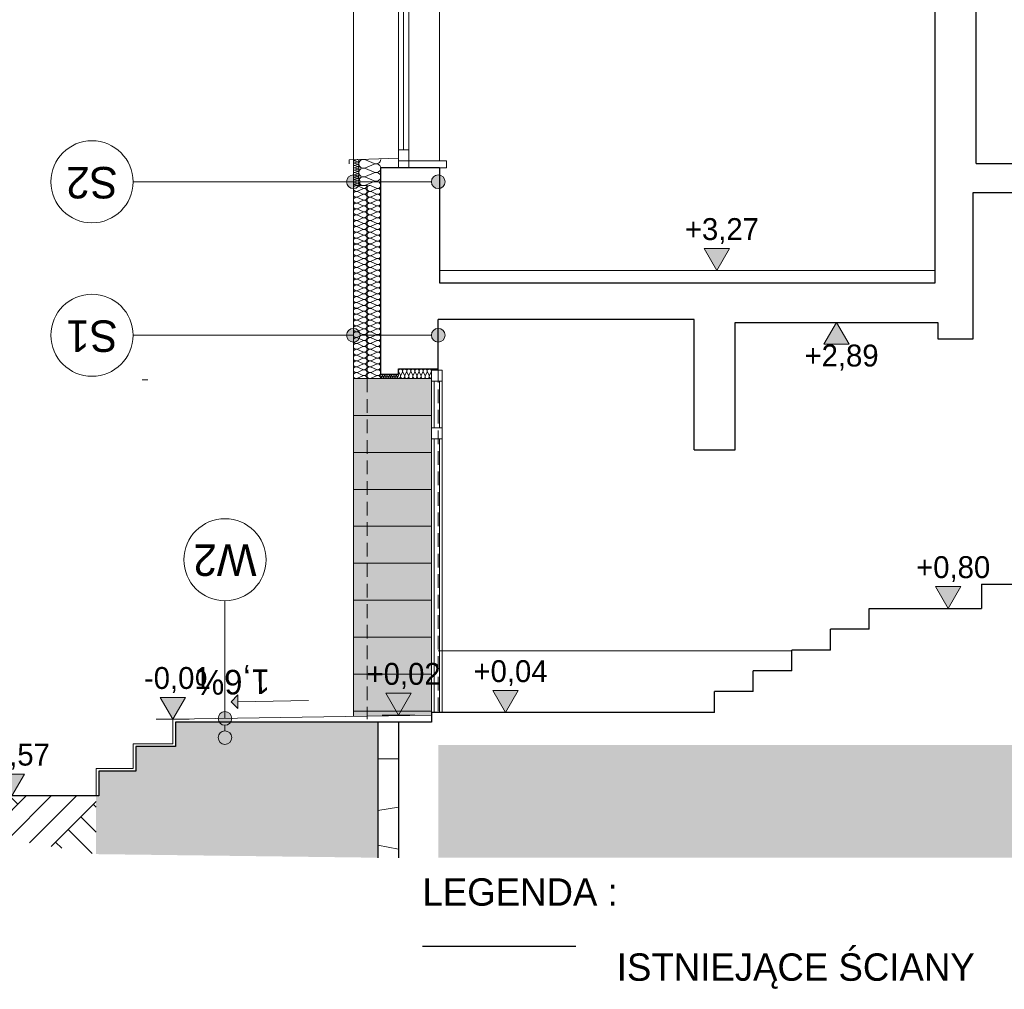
# Model space of a CAD drawing. Extents: x -613240 to -325500, y -25863 to 152403.
# Tile 78 of 254: x -392960 to -385766, y -14313 to -7228. Entities that reach past the tile are written whole.
import ezdxf

# ---------------------------------------------------------------- set-up
doc = ezdxf.new("R2010")
doc.units = 0
doc.header["$MEASUREMENT"] = 0
doc.linetypes.add('Krawędzie ukryte', pattern=[150, 100, -50])
for name, color, linetype, lineweight in [('Arch drzwi_Nr_Pióra__10', 134, 'Continuous', 18), ('Arch opisy_Nr_Pióra__1', 7, 'Continuous', 25), ('Arch opisy_Nr_Pióra__21', 7, 'Continuous', 9), ('arch spadki_Nr_Pióra__21', 7, 'Continuous', 9), ('arch spadki_Nr_Pióra__5', 7, 'Continuous', 13), ('Arch wykończenie_Nr_Pióra__41', 7, 'Continuous', 15), ('arch wypelnienia_Nr_Pióra__101', 8, 'Continuous', 13), ('arch wypelnienia_Nr_Pióra__18', 9, 'Continuous', 15), ('arch wypelnienia_Nr_Pióra__21', 7, 'Continuous', 9), ('INWENT OPISY_Nr_Pióra__21', 7, 'Continuous', 9), ('INWENT TEREN_Nr_Pióra__1', 7, 'Continuous', 25), ('INWENT WYMIARY_Nr_Pióra__21', 7, 'Continuous', 9), ('INWENT. DRZWI_Nr_Pióra__5', 7, 'Continuous', 13), ('INWENT. OKNA_Nr_Pióra__5', 7, 'Continuous', 13), ('INWENT.ŚCIANY_Nr_Pióra__1', 7, 'Continuous', 25), ('INWENT.ŚCIANY_Nr_Pióra__21', 7, 'Continuous', 9), ('Istniejące schody_Nr_Pióra__1', 7, 'Continuous', 25), ('Istniejące schody_Nr_Pióra__21', 7, 'Continuous', 9), ('Istniejące stropy_Nr_Pióra__5', 7, 'Continuous', 13)]:
    doc.layers.add(name, color=color, linetype=linetype, lineweight=lineweight)
for name, color, linetype in [('Arch ocieplenie', 7, 'Continuous'), ('Arch opisy', 7, 'Continuous'), ('arch spadki', 7, 'Continuous'), ('Inwent Izolacje', 7, 'Continuous'), ('INWENT WYMIARY', 7, 'Continuous')]:
    doc.layers.add(name, color=color, linetype=linetype)
for name, color, linetype, lineweight, true_color in [('Arch ocieplenie_Nr_Pióra__9', 7, 'Continuous', 13, 0x3dad99), ('Arch wykończenie_Nr_Pióra__3', 7, 'Continuous', 18, 0xff6600), ('Arch wykończenie_Nr_Pióra__9', 7, 'Continuous', 13, 0x3dad99), ('Inwent Izolacje_Nr_Pióra__2', 7, 'Continuous', 13, 0x7f7f7f), ('INWENT.ŚCIANY_Nr_Pióra__2', 7, 'Continuous', 13, 0x7f7f7f), ('INWENT.ŚCIANY_Nr_Pióra__3', 7, 'Continuous', 18, 0xff6600)]:
    doc.layers.add(name, color=color, linetype=linetype, lineweight=lineweight, true_color=true_color)
doc.styles.add('GENERATED_STYLE_1', font='txt')
doc.styles.add('GENERATED_STYLE_4', font='txt')
doc.styles.add('GENERATED_STYLE_5', font='txt')

# ---------------------------------------------------------------- blocks, each defined once
blk = doc.blocks.new('Izolacja cieplna 14_133', base_point=(-390422.2, -8439.6))
at = {"layer": 'Arch ocieplenie_Nr_Pióra__9', "linetype": 'Continuous'}
for p, q in [((-390492.4, -8441.4), (-390452, -8459.2)), ((-390452, -8462.8), (-390492.4, -8480.5)), ((-390492.4, -8484.1), (-390452, -8501.9)), ((-390452, -8505.5), (-390492.4, -8523.3)), ((-390492.4, -8526.9), (-390452, -8544.6)), ((-390452, -8548.2), (-390492.4, -8566)), ((-390492.4, -8569.6), (-390452, -8587.4)), ((-390452, -8591), (-390492.4, -8608.7)), ((-390492.4, -8612.3), (-390452, -8630.1)), ((-390452, -8633.7), (-390492.4, -8651.5)), ((-390492.4, -8655), (-390452, -8672.8)), ((-390452, -8676.4), (-390492.4, -8694.2)), ((-390492.4, -8697.8), (-390452, -8715.5)), ((-390452, -8719.1), (-390492.4, -8736.9)), ((-390492.4, -8740.5), (-390452, -8758.3)), ((-390452, -8761.9), (-390492.4, -8779.6)), ((-390492.4, -8783.2), (-390452, -8801)), ((-390452, -8804.6), (-390492.4, -8822.4)), ((-390492.4, -8826), (-390452, -8843.7)), ((-390452, -8847.3), (-390492.4, -8865.1)), ((-390492.4, -8868.7), (-390452, -8886.5)), ((-390452, -8890), (-390492.4, -8907.8)), ((-390492.4, -8911.4), (-390452, -8929.2)), ((-390452, -8932.8), (-390492.4, -8950.5)), ((-390492.4, -8954.1), (-390452, -8971.9)), ((-390452, -8975.5), (-390492.4, -8993.3)), ((-390492.4, -8996.9), (-390452, -9014.6)), ((-390452, -9018.2), (-390492.4, -9036)), ((-390492.4, -9039.6), (-390452, -9057.4)), ((-390452, -9061), (-390492.4, -9078.7)), ((-390492.4, -9082.3), (-390452, -9100.1)), ((-390452, -9103.7), (-390492.4, -9121.5)), ((-390492.4, -9125), (-390452, -9142.8)), ((-390452, -9146.4), (-390492.4, -9164.2)), ((-390492.4, -9167.8), (-390452, -9185.5)), ((-390452, -9189.1), (-390492.4, -9206.9)), ((-390492.4, -9210.5), (-390452, -9228.3)), ((-390452, -9231.9), (-390492.4, -9249.6)), ((-390492.4, -9253.2), (-390452, -9271)), ((-390452, -9274.6), (-390492.4, -9292.4)), ((-390492.4, -9296), (-390452, -9313.7)), ((-390452, -9317.3), (-390492.4, -9335.1)), ((-390492.4, -9338.7), (-390452, -9356.5)), ((-390452, -9360), (-390492.4, -9377.8)), ((-390492.4, -9381.4), (-390452, -9399.2)), ((-390452, -9402.8), (-390492.4, -9420.5)), ((-390492.4, -9424.1), (-390452, -9441.9)), ((-390452, -9445.5), (-390492.4, -9463.3)), ((-390492.4, -9466.9), (-390452, -9484.6)), ((-390452, -9488.2), (-390492.4, -9506)), ((-390492.4, -9509.6), (-390452, -9527.4)), ((-390452, -9531), (-390492.4, -9548.7)), ((-390492.4, -9552.3), (-390452, -9570.1)), ((-390452, -9573.7), (-390492.4, -9591.5)), ((-390492.4, -9595), (-390452, -9612.8)), ((-390452, -9616.4), (-390492.4, -9634.2)), ((-390492.4, -9637.8), (-390452, -9655.5)), ((-390452, -9659.1), (-390492.4, -9676.9)), ((-390492.4, -9680.5), (-390452, -9698.3)), ((-390452, -9701.9), (-390492.4, -9719.6)), ((-390492.4, -9723.2), (-390452, -9741)), ((-390452, -9744.6), (-390492.4, -9762.4)), ((-390492.4, -9766), (-390452, -9783.7)), ((-390452, -9787.3), (-390492.4, -9805.1)), ((-390492.4, -9808.7), (-390452, -9826.5)), ((-390452, -9830), (-390492.4, -9847.8))]:
    blk.add_line(p, q, dxfattribs=at)
for centre, start_param, end_param in [((-390500.9, -8461), 2.728799, 6.695979), ((-390500.9, -8503.7), 2.728799, 6.695979), ((-390443.5, -8439.6), 5.870392, 7.853982), ((-390443.5, -8482.3), 5.870392, 9.837571), ((-390500.9, -8546.4), 2.728799, 6.695979), ((-390443.5, -8525.1), 5.870392, 9.837571), ((-390443.5, -8567.8), 5.870392, 9.837571), ((-390500.9, -8589.2), 2.728799, 6.695979), ((-390500.9, -8631.9), 2.728799, 6.695979), ((-390443.5, -8610.5), 5.870392, 9.837571), ((-390443.5, -8653.3), 5.870392, 9.837571), ((-390500.9, -8674.6), 2.728799, 6.695979), ((-390500.9, -8717.3), 2.728799, 6.695979), ((-390443.5, -8696), 5.870392, 9.837571), ((-390500.9, -8760.1), 2.728799, 6.695979), ((-390443.5, -8738.7), 5.870392, 9.837571), ((-390443.5, -8781.4), 5.870392, 9.837571), ((-390500.9, -8802.8), 2.728799, 6.695979), ((-390500.9, -8845.5), 2.728799, 6.695979), ((-390443.5, -8824.2), 5.870392, 9.837571), ((-390443.5, -8866.9), 5.870392, 9.837571), ((-390500.9, -8888.3), 2.728799, 6.695979), ((-390500.9, -8931), 2.728799, 6.695979), ((-390443.5, -8909.6), 5.870392, 9.837571), ((-390500.9, -8973.7), 2.728799, 6.695979), ((-390443.5, -8952.3), 5.870392, 9.837571), ((-390443.5, -8995.1), 5.870392, 9.837571), ((-390500.9, -9016.4), 2.728799, 6.695979), ((-390500.9, -9059.2), 2.728799, 6.695979), ((-390443.5, -9037.8), 5.870392, 9.837571), ((-390443.5, -9080.5), 5.870392, 9.837571), ((-390500.9, -9101.9), 2.728799, 6.695979), ((-390500.9, -9144.6), 2.728799, 6.695979), ((-390443.5, -9123.3), 5.870392, 9.837571), ((-390500.9, -9187.3), 2.728799, 6.695979), ((-390500.9, -9230.1), 2.728799, 6.695979), ((-390443.5, -9166), 5.870392, 9.837571), ((-390443.5, -9208.7), 5.870392, 9.837571), ((-390500.9, -9272.8), 2.728799, 6.695979), ((-390443.5, -9251.4), 5.870392, 9.837571), ((-390443.5, -9294.2), 5.870392, 9.837571), ((-390500.9, -9315.5), 2.728799, 6.695979), ((-390500.9, -9358.3), 2.728799, 6.695979), ((-390443.5, -9336.9), 5.870392, 9.837571), ((-390500.9, -9401), 2.728799, 6.695979), ((-390500.9, -9443.7), 2.728799, 6.695979), ((-390443.5, -9379.6), 5.870392, 9.837571), ((-390443.5, -9422.3), 5.870392, 9.837571), ((-390500.9, -9486.4), 2.728799, 6.695979), ((-390443.5, -9465.1), 5.870392, 9.837571), ((-390443.5, -9507.8), 5.870392, 9.837571), ((-390500.9, -9529.2), 2.728799, 6.695979), ((-390500.9, -9571.9), 2.728799, 6.695979), ((-390443.5, -9550.5), 5.870392, 9.837571), ((-390500.9, -9614.6), 2.728799, 6.695979), ((-390500.9, -9657.3), 2.728799, 6.695979), ((-390443.5, -9593.3), 5.870392, 9.837571), ((-390443.5, -9636), 5.870392, 9.837571), ((-390500.9, -9700.1), 2.728799, 6.695979), ((-390443.5, -9678.7), 5.870392, 9.837571), ((-390443.5, -9721.4), 5.870392, 9.837571), ((-390500.9, -9742.8), 2.728799, 6.695979), ((-390500.9, -9785.5), 2.728799, 6.695979), ((-390443.5, -9764.2), 5.870392, 9.837571), ((-390443.5, -9806.9), 5.870392, 9.837571), ((-390500.9, -9828.3), 2.728799, 6.695979), ((-390443.5, -9849.6), 1.570796, 3.554385)]:
    blk.add_ellipse(centre, major_axis=(0, -21.4), ratio=0.995514, start_param=start_param, end_param=end_param, dxfattribs=at)
blk = doc.blocks.new('Izolacja cieplna 14_134', base_point=(-390192.2, -9849.6))
at = {"layer": 'Arch ocieplenie_Nr_Pióra__9', "linetype": 'Continuous'}
for p, q in [((-390191, -9800.5), (-390178.5, -9828.8)), ((-390176, -9828.8), (-390163.5, -9800.5)), ((-390161, -9800.5), (-390148.5, -9828.8)), ((-390146, -9828.8), (-390133.5, -9800.5)), ((-390131, -9800.5), (-390118.5, -9828.8)), ((-390116, -9828.8), (-390103.5, -9800.5)), ((-390101, -9800.5), (-390088.5, -9828.8)), ((-390086, -9828.8), (-390073.5, -9800.5)), ((-390071, -9800.5), (-390058.5, -9828.8)), ((-390056, -9828.8), (-390043.5, -9800.5)), ((-390041, -9800.5), (-390028.5, -9828.8)), ((-390026, -9828.8), (-390013.5, -9800.5)), ((-390011, -9800.5), (-389998.5, -9828.8)), ((-389996, -9828.8), (-389983.5, -9800.5)), ((-389981, -9800.5), (-389968.5, -9828.8)), ((-389966, -9828.8), (-389953.5, -9800.5))]:
    blk.add_line(p, q, dxfattribs=at)
for centre, start_param, end_param in [((-390177.2, -9794.5), 5.870392, 9.837571), ((-390147.2, -9794.5), 5.870392, 9.837571), ((-390117.2, -9794.5), 5.870392, 9.837571), ((-390087.2, -9794.5), 5.870392, 9.837571), ((-390057.2, -9794.5), 5.870392, 9.837571), ((-390027.2, -9794.5), 5.870392, 9.837571), ((-389997.2, -9794.5), 5.870392, 9.837571), ((-389967.2, -9794.5), 5.870392, 9.837571), ((-390192.2, -9834.7), 4.712389, 6.695979), ((-390162.2, -9834.7), 2.7288, 6.695979), ((-390132.2, -9834.7), 2.7288, 6.695979), ((-390102.2, -9834.7), 2.7288, 6.695979), ((-390072.2, -9834.7), 2.7288, 6.695979), ((-390042.2, -9834.7), 2.7288, 6.695979), ((-390012.2, -9834.7), 2.7288, 6.695979), ((-389982.2, -9834.7), 2.7288, 6.695979), ((-389952.2, -9834.7), 2.7288, 4.712389)]:
    blk.add_ellipse(centre, major_axis=(15, 0), ratio=0.992497, start_param=start_param, end_param=end_param, dxfattribs=at)
blk = doc.blocks.new('Izolacja cieplna 14_135', base_point=(-390322.2, -9849.6))
at = {"layer": 'Arch ocieplenie_Nr_Pióra__9', "linetype": 'Continuous'}
for p, q in [((-390321.7, -9828.6), (-390316.3, -9840.7)), ((-390315.2, -9840.7), (-390309.8, -9828.6)), ((-390308.7, -9828.6), (-390303.3, -9840.7)), ((-390302.2, -9840.7), (-390296.8, -9828.6)), ((-390295.7, -9828.6), (-390290.3, -9840.7)), ((-390289.2, -9840.7), (-390283.8, -9828.6)), ((-390282.7, -9828.6), (-390277.3, -9840.7)), ((-390276.2, -9840.7), (-390270.8, -9828.6)), ((-390269.7, -9828.6), (-390264.3, -9840.7)), ((-390263.2, -9840.7), (-390257.8, -9828.6)), ((-390256.7, -9828.6), (-390251.3, -9840.7)), ((-390250.2, -9840.7), (-390244.8, -9828.6)), ((-390243.7, -9828.6), (-390238.3, -9840.7)), ((-390237.2, -9840.7), (-390231.8, -9828.6)), ((-390230.7, -9828.6), (-390225.3, -9840.7)), ((-390224.2, -9840.7), (-390218.8, -9828.6)), ((-390217.7, -9828.6), (-390212.3, -9840.7)), ((-390211.2, -9840.7), (-390205.8, -9828.6)), ((-390204.7, -9828.6), (-390199.3, -9840.7)), ((-390198.2, -9840.7), (-390192.8, -9828.6))]:
    blk.add_line(p, q, dxfattribs=at)
for centre, start_param, end_param in [((-390315.7, -9826), 5.870392, 9.837571), ((-390322.2, -9843.2), 4.712389, 6.695979), ((-390309.2, -9843.2), 2.7288, 6.695979), ((-390302.7, -9826), 5.870392, 9.837571), ((-390296.2, -9843.2), 2.7288, 6.695979), ((-390289.7, -9826), 5.870392, 9.837571), ((-390283.2, -9843.2), 2.7288, 6.695979), ((-390276.7, -9826), 5.870392, 9.837571), ((-390270.2, -9843.2), 2.7288, 6.695979), ((-390263.7, -9826), 5.870392, 9.837571), ((-390257.2, -9843.2), 2.7288, 6.695979), ((-390250.7, -9826), 5.870392, 9.837571), ((-390244.2, -9843.2), 2.7288, 6.695979), ((-390237.7, -9826), 5.870392, 9.837571), ((-390231.2, -9843.2), 2.7288, 6.695979), ((-390224.7, -9826), 5.870392, 9.837571), ((-390218.2, -9843.2), 2.7288, 6.695979), ((-390211.7, -9826), 5.870392, 9.837571), ((-390205.2, -9843.2), 2.7288, 6.695979), ((-390198.7, -9826), 5.870392, 9.837571), ((-390192.2, -9843.2), 2.7288, 4.712389)]:
    blk.add_ellipse(centre, major_axis=(6.5, 0), ratio=0.981615, start_param=start_param, end_param=end_param, dxfattribs=at)
blk = doc.blocks.new('Izolacja cieplna 14_136', base_point=(-390522.2, -8249.6))
at = {"layer": 'Arch ocieplenie_Nr_Pióra__9', "linetype": 'Continuous'}
for p, q in [((-390494.1, -8250.3), (-390510.3, -8257.5)), ((-390510.3, -8259), (-390494.1, -8266.2)), ((-390494.1, -8267.6), (-390510.3, -8274.8)), ((-390510.3, -8276.2), (-390494.1, -8283.4)), ((-390494.1, -8284.9), (-390510.3, -8292.1)), ((-390510.3, -8293.5), (-390494.1, -8300.7)), ((-390494.1, -8302.2), (-390510.3, -8309.3)), ((-390510.3, -8310.8), (-390494.1, -8318)), ((-390494.1, -8319.4), (-390510.3, -8326.6)), ((-390510.3, -8328.1), (-390494.1, -8335.3)), ((-390494.1, -8336.7), (-390510.3, -8343.9)), ((-390510.3, -8345.3), (-390494.1, -8352.5)), ((-390494.1, -8354), (-390510.3, -8361.2)), ((-390510.3, -8362.6), (-390494.1, -8369.8)), ((-390494.1, -8371.2), (-390510.3, -8378.4)), ((-390510.3, -8379.9), (-390494.1, -8387.1)), ((-390494.1, -8388.5), (-390510.3, -8395.7)), ((-390510.3, -8397.2), (-390494.1, -8404.3)), ((-390494.1, -8405.8), (-390510.3, -8413)), ((-390510.3, -8414.4), (-390494.1, -8421.6)), ((-390494.1, -8423.1), (-390510.3, -8430.3)), ((-390510.3, -8431.7), (-390494.1, -8438.9))]:
    blk.add_line(p, q, dxfattribs=at)
for centre, start_param, end_param in [((-390513.7, -8266.9), 2.7288, 6.695979), ((-390513.7, -8249.6), 4.712389, 6.695979), ((-390490.7, -8258.3), 5.870392, 9.837571), ((-390490.7, -8275.5), 5.870392, 9.837571), ((-390513.7, -8284.2), 2.7288, 6.695979), ((-390513.7, -8301.4), 2.7288, 6.695979), ((-390513.7, -8318.7), 2.7288, 6.695979), ((-390513.7, -8336), 2.7288, 6.695979), ((-390513.7, -8353.3), 2.7288, 6.695979), ((-390490.7, -8292.8), 5.870392, 9.837571), ((-390490.7, -8310.1), 5.870392, 9.837571), ((-390490.7, -8327.3), 5.870392, 9.837571), ((-390490.7, -8344.6), 5.870392, 9.837571), ((-390513.7, -8370.5), 2.7288, 6.695979), ((-390513.7, -8387.8), 2.7288, 6.695979), ((-390513.7, -8405.1), 2.7288, 6.695979), ((-390513.7, -8422.3), 2.7288, 6.695979), ((-390490.7, -8361.9), 5.870392, 9.837571), ((-390490.7, -8379.2), 5.870392, 9.837571), ((-390490.7, -8396.4), 5.870392, 9.837571), ((-390490.7, -8413.7), 5.870392, 9.837571), ((-390513.7, -8439.6), 2.7288, 4.712389), ((-390490.7, -8431), 5.870392, 9.837571)]:
    blk.add_ellipse(centre, major_axis=(0, -8.64), ratio=0.985036, start_param=start_param, end_param=end_param, dxfattribs=at)
blk = doc.blocks.new('Izolacja cieplna 14_286', base_point=(-390322.2, -9849.6))
at = {"layer": 'Inwent Izolacje_Nr_Pióra__2', "linetype": 'Continuous'}
for p, q in [((-390352, -8459.2), (-390392.4, -8441.4)), ((-390392.4, -8480.5), (-390352, -8462.8)), ((-390352, -8501.9), (-390392.4, -8484.1)), ((-390392.4, -8523.3), (-390352, -8505.5)), ((-390352, -8544.6), (-390392.4, -8526.9)), ((-390392.4, -8566), (-390352, -8548.2)), ((-390352, -8587.4), (-390392.4, -8569.6)), ((-390392.4, -8608.7), (-390352, -8591)), ((-390352, -8630.1), (-390392.4, -8612.3)), ((-390392.4, -8651.5), (-390352, -8633.7)), ((-390352, -8672.8), (-390392.4, -8655)), ((-390392.4, -8694.2), (-390352, -8676.4)), ((-390352, -8715.5), (-390392.4, -8697.8)), ((-390392.4, -8736.9), (-390352, -8719.1)), ((-390352, -8758.3), (-390392.4, -8740.5)), ((-390392.4, -8779.6), (-390352, -8761.9)), ((-390352, -8801), (-390392.4, -8783.2)), ((-390392.4, -8822.4), (-390352, -8804.6)), ((-390352, -8843.7), (-390392.4, -8826)), ((-390392.4, -8865.1), (-390352, -8847.3)), ((-390352, -8886.5), (-390392.4, -8868.7)), ((-390392.4, -8907.8), (-390352, -8890)), ((-390352, -8929.2), (-390392.4, -8911.4)), ((-390392.4, -8950.5), (-390352, -8932.8)), ((-390352, -8971.9), (-390392.4, -8954.1)), ((-390392.4, -8993.3), (-390352, -8975.5)), ((-390352, -9014.6), (-390392.4, -8996.9)), ((-390392.4, -9036), (-390352, -9018.2)), ((-390352, -9057.4), (-390392.4, -9039.6)), ((-390392.4, -9078.7), (-390352, -9061)), ((-390352, -9100.1), (-390392.4, -9082.3)), ((-390392.4, -9121.5), (-390352, -9103.7)), ((-390352, -9142.8), (-390392.4, -9125)), ((-390392.4, -9164.2), (-390352, -9146.4)), ((-390352, -9185.5), (-390392.4, -9167.8)), ((-390392.4, -9206.9), (-390352, -9189.1)), ((-390352, -9228.3), (-390392.4, -9210.5)), ((-390392.4, -9249.6), (-390352, -9231.9)), ((-390352, -9271), (-390392.4, -9253.2)), ((-390392.4, -9292.4), (-390352, -9274.6)), ((-390352, -9313.7), (-390392.4, -9296)), ((-390392.4, -9335.1), (-390352, -9317.3)), ((-390352, -9356.5), (-390392.4, -9338.7)), ((-390392.4, -9377.8), (-390352, -9360)), ((-390352, -9399.2), (-390392.4, -9381.4)), ((-390392.4, -9420.5), (-390352, -9402.8)), ((-390352, -9441.9), (-390392.4, -9424.1)), ((-390392.4, -9463.3), (-390352, -9445.5)), ((-390352, -9484.6), (-390392.4, -9466.9)), ((-390392.4, -9506), (-390352, -9488.2)), ((-390352, -9527.4), (-390392.4, -9509.6)), ((-390392.4, -9548.7), (-390352, -9531)), ((-390352, -9570.1), (-390392.4, -9552.3)), ((-390392.4, -9591.5), (-390352, -9573.7)), ((-390352, -9612.8), (-390392.4, -9595)), ((-390392.4, -9634.2), (-390352, -9616.4)), ((-390352, -9655.5), (-390392.4, -9637.8)), ((-390392.4, -9676.9), (-390352, -9659.1)), ((-390352, -9698.3), (-390392.4, -9680.5)), ((-390392.4, -9719.6), (-390352, -9701.9)), ((-390352, -9741), (-390392.4, -9723.2)), ((-390392.4, -9762.4), (-390352, -9744.6)), ((-390352, -9783.7), (-390392.4, -9766)), ((-390392.4, -9805.1), (-390352, -9787.3)), ((-390352, -9826.5), (-390392.4, -9808.7)), ((-390392.4, -9847.8), (-390352, -9830))]:
    blk.add_line(p, q, dxfattribs=at)
for centre, start_param, end_param in [((-390400.9, -8461), 5.870392, 9.837571), ((-390400.9, -8503.7), 5.870392, 9.837571), ((-390343.5, -8439.6), 2.7288, 4.712389), ((-390343.5, -8482.3), 2.7288, 6.695979), ((-390400.9, -8546.4), 5.870392, 9.837571), ((-390343.5, -8525.1), 2.7288, 6.695979), ((-390343.5, -8567.8), 2.7288, 6.695979), ((-390400.9, -8589.2), 5.870392, 9.837571), ((-390400.9, -8631.9), 5.870392, 9.837571), ((-390343.5, -8610.5), 2.7288, 6.695979), ((-390343.5, -8653.3), 2.7288, 6.695979), ((-390400.9, -8674.6), 5.870392, 9.837571), ((-390400.9, -8717.3), 5.870392, 9.837571), ((-390343.5, -8696), 2.7288, 6.695979), ((-390400.9, -8760.1), 5.870392, 9.837571), ((-390343.5, -8738.7), 2.7288, 6.695979), ((-390343.5, -8781.4), 2.7288, 6.695979), ((-390400.9, -8802.8), 5.870392, 9.837571), ((-390400.9, -8845.5), 5.870392, 9.837571), ((-390343.5, -8824.2), 2.7288, 6.695979), ((-390343.5, -8866.9), 2.7288, 6.695979), ((-390400.9, -8888.3), 5.870392, 9.837571), ((-390400.9, -8931), 5.870392, 9.837571), ((-390343.5, -8909.6), 2.7288, 6.695979), ((-390400.9, -8973.7), 5.870392, 9.837571), ((-390343.5, -8952.3), 2.7288, 6.695979), ((-390343.5, -8995.1), 2.7288, 6.695979), ((-390400.9, -9016.4), 5.870392, 9.837571), ((-390400.9, -9059.2), 5.870392, 9.837571), ((-390343.5, -9037.8), 2.7288, 6.695979), ((-390343.5, -9080.5), 2.7288, 6.695979), ((-390400.9, -9101.9), 5.870392, 9.837571), ((-390400.9, -9144.6), 5.870392, 9.837571), ((-390343.5, -9123.3), 2.7288, 6.695979), ((-390400.9, -9187.3), 5.870392, 9.837571), ((-390400.9, -9230.1), 5.870392, 9.837571), ((-390343.5, -9166), 2.7288, 6.695979), ((-390343.5, -9208.7), 2.7288, 6.695979), ((-390400.9, -9272.8), 5.870392, 9.837571), ((-390343.5, -9251.4), 2.7288, 6.695979), ((-390343.5, -9294.2), 2.7288, 6.695979), ((-390400.9, -9315.5), 5.870392, 9.837571), ((-390400.9, -9358.3), 5.870392, 9.837571), ((-390343.5, -9336.9), 2.7288, 6.695979), ((-390400.9, -9401), 5.870392, 9.837571), ((-390400.9, -9443.7), 5.870392, 9.837571), ((-390343.5, -9379.6), 2.7288, 6.695979), ((-390343.5, -9422.3), 2.7288, 6.695979), ((-390400.9, -9486.4), 5.870392, 9.837571), ((-390343.5, -9465.1), 2.7288, 6.695979), ((-390343.5, -9507.8), 2.7288, 6.695979), ((-390400.9, -9529.2), 5.870392, 9.837571), ((-390400.9, -9571.9), 5.870392, 9.837571), ((-390343.5, -9550.5), 2.7288, 6.695979), ((-390400.9, -9614.6), 5.870392, 9.837571), ((-390400.9, -9657.3), 5.870392, 9.837571), ((-390343.5, -9593.3), 2.7288, 6.695979), ((-390343.5, -9636), 2.7288, 6.695979), ((-390400.9, -9700.1), 5.870392, 9.837571), ((-390343.5, -9678.7), 2.7288, 6.695979), ((-390343.5, -9721.4), 2.7288, 6.695979), ((-390400.9, -9742.8), 5.870392, 9.837571), ((-390400.9, -9785.5), 5.870392, 9.837571), ((-390343.5, -9764.2), 2.7288, 6.695979), ((-390343.5, -9806.9), 2.7288, 6.695979), ((-390400.9, -9828.3), 5.870392, 9.837571), ((-390343.5, -9849.6), 4.712389, 6.695979)]:
    blk.add_ellipse(centre, major_axis=(0, 21.4), ratio=0.995514, start_param=start_param, end_param=end_param, dxfattribs=at)
blk = doc.blocks.new('Izolacja cieplna 14_287', base_point=(-390322.2, -8439.6))
at = {"layer": 'Inwent Izolacje_Nr_Pióra__2', "linetype": 'Continuous'}
for p, q in [((-390369.9, -8278.6), (-390434.5, -8252.3)), ((-390434.5, -8310.3), (-390369.9, -8283.9)), ((-390369.9, -8342), (-390434.5, -8315.6)), ((-390434.5, -8373.6), (-390369.9, -8347.3)), ((-390369.9, -8405.3), (-390434.5, -8378.9)), ((-390434.5, -8437), (-390369.9, -8410.6))]:
    blk.add_line(p, q, dxfattribs=at)
for centre, start_param, end_param in [((-390448.2, -8281.3), 4.299595, 8.266775), ((-390356.2, -8249.6), 1.158004, 3.141593), ((-390448.2, -8344.6), 4.299595, 8.266775), ((-390356.2, -8312.9), 1.158004, 5.125183), ((-390356.2, -8376.3), 1.158004, 5.125183), ((-390448.2, -8407.9), 4.299595, 8.266775), ((-390356.2, -8439.6), 3.141593, 5.125182)]:
    blk.add_ellipse(centre, major_axis=(-34, 0), ratio=0.930593, start_param=start_param, end_param=end_param, dxfattribs=at)
blk = doc.blocks.new('Linia_18', base_point=(-390851, -12202.7))
at = {"layer": 'arch spadki_Nr_Pióra__21', "linetype": 'Continuous'}
blk.add_hatch(color=256, dxfattribs=at).paths.add_polyline_path([(-391416.1, -12211.7), (-391366.9, -12160.9), (-391365.4, -12260.9)], flags=0)
for p, q in [((-391416.1, -12211.7), (-391366.9, -12160.9)), ((-391416.1, -12211.7), (-391365.4, -12260.9)), ((-391366.9, -12160.9), (-391365.4, -12260.9))]:
    blk.add_line(p, q, dxfattribs=at)
at = {"layer": 'arch spadki_Nr_Pióra__5', "linetype": 'Continuous'}
blk.add_line((-390851, -12202.7), (-391366.1, -12210.9), dxfattribs=at)
blk = doc.blocks.new('Wymiary_4', base_point=(-389410.9, -12289.6))
at = {"layer": 'INWENT WYMIARY_Nr_Pióra__21', "linetype": 'Continuous'}
blk.add_hatch(color=256, dxfattribs=at).paths.add_polyline_path([(-389410.9, -12289.6), (-389503.7, -12129.6), (-389318.1, -12129.6)], flags=0)
for p, q in [((-389410.9, -12289.6), (-389503.7, -12129.6)), ((-389503.7, -12129.6), (-389318.1, -12129.6)), ((-389318.1, -12129.6), (-389410.9, -12289.6)), ((-389410.9, -12289.6), (-389530.9, -12289.6)), ((-389410.9, -12289.6), (-389290.9, -12289.6))]:
    blk.add_line(p, q, dxfattribs=at)
at = {"layer": 'INWENT WYMIARY_Nr_Pióra__21', "insert": (-389644.4, -12097.6), "char_height": 160, "attachment_point": 7, "style": 'GENERATED_STYLE_1'}
blk.add_mtext('{+0,04}', dxfattribs=at)
blk = doc.blocks.new('Wymiary_5', base_point=(-391842.2, -12339.6))
at = {"layer": 'INWENT WYMIARY_Nr_Pióra__21', "linetype": 'Continuous'}
blk.add_hatch(color=256, dxfattribs=at).paths.add_polyline_path([(-391842.2, -12339.6), (-391935, -12179.6), (-391749.4, -12179.6)], flags=0)
for p, q in [((-391842.2, -12339.6), (-391935, -12179.6)), ((-391935, -12179.6), (-391749.4, -12179.6)), ((-391749.4, -12179.6), (-391842.2, -12339.6)), ((-391842.2, -12339.6), (-391962.2, -12339.6)), ((-391842.2, -12339.6), (-391722.2, -12339.6))]:
    blk.add_line(p, q, dxfattribs=at)
at = {"layer": 'INWENT WYMIARY_Nr_Pióra__21', "insert": (-392052.3, -12147.6), "char_height": 160, "attachment_point": 7, "style": 'GENERATED_STYLE_1'}
blk.add_mtext('{-0,01}', dxfattribs=at)
blk = doc.blocks.new('Wymiary_6', base_point=(-393017.2, -12899.6))
at = {"layer": 'INWENT WYMIARY_Nr_Pióra__21', "linetype": 'Continuous'}
blk.add_hatch(color=256, dxfattribs=at).paths.add_polyline_path([(-393017.2, -12899.6), (-393110, -12739.6), (-392924.4, -12739.6)], flags=0)
for p, q in [((-393017.2, -12899.6), (-393110, -12739.6)), ((-393110, -12739.6), (-392924.4, -12739.6)), ((-392924.4, -12739.6), (-393017.2, -12899.6)), ((-393017.2, -12899.6), (-393137.2, -12899.6)), ((-393017.2, -12899.6), (-392897.2, -12899.6))]:
    blk.add_line(p, q, dxfattribs=at)
at = {"layer": 'INWENT WYMIARY_Nr_Pióra__21', "insert": (-393227.3, -12707.6), "char_height": 160, "attachment_point": 7, "style": 'GENERATED_STYLE_1'}
blk.add_mtext('{-0,57}', dxfattribs=at)
blk = doc.blocks.new('Wymiary_11', base_point=(-387866.6, -9059.6))
at = {"layer": 'INWENT WYMIARY_Nr_Pióra__21', "linetype": 'Continuous'}
blk.add_hatch(color=256, dxfattribs=at).paths.add_polyline_path([(-387866.6, -9059.6), (-387959.4, -8899.6), (-387773.8, -8899.6)], flags=0)
for p, q in [((-387866.6, -9059.6), (-387959.4, -8899.6)), ((-387959.4, -8899.6), (-387773.8, -8899.6)), ((-387773.8, -8899.6), (-387866.6, -9059.6)), ((-387866.6, -9059.6), (-387986.6, -9059.6)), ((-387866.6, -9059.6), (-387746.6, -9059.6))]:
    blk.add_line(p, q, dxfattribs=at)
at = {"layer": 'INWENT WYMIARY_Nr_Pióra__21', "insert": (-388100, -8867.6), "char_height": 160, "attachment_point": 7, "style": 'GENERATED_STYLE_1'}
blk.add_mtext('{+3,27}', dxfattribs=at)
blk = doc.blocks.new('Wymiary_12', base_point=(-386992.2, -9439.6))
at = {"layer": 'INWENT WYMIARY_Nr_Pióra__21', "linetype": 'Continuous'}
blk.add_hatch(color=256, dxfattribs=at).paths.add_polyline_path([(-386992.2, -9439.6), (-387085, -9599.6), (-386899.4, -9599.6)], flags=0)
for p, q in [((-386992.2, -9439.6), (-387112.2, -9439.6)), ((-386992.2, -9439.6), (-387085, -9599.6)), ((-386992.2, -9439.6), (-386872.2, -9439.6)), ((-386899.4, -9599.6), (-386992.2, -9439.6)), ((-387085, -9599.6), (-386899.4, -9599.6))]:
    blk.add_line(p, q, dxfattribs=at)
at = {"layer": 'INWENT WYMIARY_Nr_Pióra__21', "insert": (-387225.6, -9791.6), "char_height": 160, "attachment_point": 7, "style": 'GENERATED_STYLE_1'}
blk.add_mtext('{+2,89}', dxfattribs=at)
blk = doc.blocks.new('Wymiary_28', base_point=(-386176.8, -11529.6))
at = {"layer": 'INWENT WYMIARY_Nr_Pióra__21', "linetype": 'Continuous'}
blk.add_hatch(color=256, dxfattribs=at).paths.add_polyline_path([(-386176.8, -11529.6), (-386269.6, -11369.6), (-386084, -11369.6)], flags=0)
for p, q in [((-386176.8, -11529.6), (-386269.6, -11369.6)), ((-386269.6, -11369.6), (-386084, -11369.6)), ((-386084, -11369.6), (-386176.8, -11529.6)), ((-386176.8, -11529.6), (-386296.8, -11529.6)), ((-386176.8, -11529.6), (-386056.8, -11529.6))]:
    blk.add_line(p, q, dxfattribs=at)
at = {"layer": 'INWENT WYMIARY_Nr_Pióra__21', "insert": (-386410.2, -11337.6), "char_height": 160, "attachment_point": 7, "style": 'GENERATED_STYLE_1'}
blk.add_mtext('{+0,80}', dxfattribs=at)
blk = doc.blocks.new('Wymiary_29', base_point=(-390192.2, -12309.6))
at = {"layer": 'INWENT WYMIARY_Nr_Pióra__21', "linetype": 'Continuous'}
blk.add_hatch(color=256, dxfattribs=at).paths.add_polyline_path([(-390192.2, -12309.6), (-390285, -12149.6), (-390099.4, -12149.6)], flags=0)
for p, q in [((-390192.2, -12309.6), (-390285, -12149.6)), ((-390285, -12149.6), (-390099.4, -12149.6)), ((-390099.4, -12149.6), (-390192.2, -12309.6)), ((-390192.2, -12309.6), (-390312.2, -12309.6)), ((-390192.2, -12309.6), (-390072.2, -12309.6))]:
    blk.add_line(p, q, dxfattribs=at)
at = {"layer": 'INWENT WYMIARY_Nr_Pióra__21', "insert": (-390425.6, -12117.6), "char_height": 160, "attachment_point": 7, "style": 'GENERATED_STYLE_1'}
blk.add_mtext('{+0,02}', dxfattribs=at)
blk = doc.blocks.new('Linia_88', base_point=(-389902.2, -9533.6))
at = {"layer": 'Arch opisy_Nr_Pióra__21', "linetype": 'Continuous'}
for points in [[(-390472.2, -9533.6), (-390476, -9514.5), (-390486.9, -9498.3), (-390503.1, -9487.4), (-390522.2, -9483.6), (-390541.3, -9487.4), (-390557.6, -9498.3), (-390568.4, -9514.5), (-390572.2, -9533.6), (-390568.4, -9552.8), (-390557.6, -9569), (-390541.3, -9579.8), (-390522.2, -9583.6), (-390503.1, -9579.8), (-390486.9, -9569), (-390476, -9552.8)], [(-389852.2, -9533.6), (-389856, -9514.5), (-389866.9, -9498.3), (-389883.1, -9487.4), (-389902.2, -9483.6), (-389921.3, -9487.4), (-389937.6, -9498.3), (-389948.4, -9514.5), (-389952.2, -9533.6), (-389948.4, -9552.8), (-389937.6, -9569), (-389921.3, -9579.8), (-389902.2, -9583.6), (-389883.1, -9579.8), (-389866.9, -9569), (-389856, -9552.8)]]:
    blk.add_hatch(color=256, dxfattribs=at).paths.add_polyline_path(points, flags=0)
blk.add_line((-389952.2, -9533.6), (-390472.2, -9533.6), dxfattribs=at)
for centre in [(-390522.2, -9533.6), (-389902.2, -9533.6)]:
    blk.add_circle(centre, 50, dxfattribs=at)
blk = doc.blocks.new('Linia_89', base_point=(-390522.2, -9533.6))
at = {"layer": 'Arch opisy_Nr_Pióra__21', "linetype": 'Continuous'}
blk.add_line((-390522.2, -9533.6), (-392132, -9533.6), dxfattribs=at)
blk.add_circle((-392432, -9533.6), 300, dxfattribs=at)
blk = doc.blocks.new('Linia_90', base_point=(-391460.2, -12473.9))
at = {"layer": 'Arch opisy_Nr_Pióra__21', "linetype": 'Continuous'}
for points in [[(-391410.2, -12333.6), (-391414, -12314.4), (-391424.8, -12298.2), (-391441, -12287.4), (-391460.2, -12283.6), (-391479.3, -12287.4), (-391495.5, -12298.2), (-391506.4, -12314.4), (-391510.2, -12333.6), (-391506.4, -12352.7), (-391495.5, -12368.9), (-391479.3, -12379.7), (-391460.2, -12383.6), (-391441, -12379.7), (-391424.8, -12368.9), (-391414, -12352.7)], [(-391410.2, -12473.9), (-391414, -12454.8), (-391424.8, -12438.5), (-391441, -12427.7), (-391460.2, -12423.9), (-391479.3, -12427.7), (-391495.5, -12438.5), (-391506.4, -12454.8), (-391510.2, -12473.9), (-391506.4, -12493), (-391495.5, -12509.3), (-391479.3, -12520.1), (-391460.2, -12523.9), (-391441, -12520.1), (-391424.8, -12509.3), (-391414, -12493)]]:
    blk.add_hatch(color=256, dxfattribs=at).paths.add_polyline_path(points, flags=0)
blk.add_line((-391460.2, -12423.9), (-391460.2, -12383.6), dxfattribs=at)
for centre in [(-391460.2, -12333.6), (-391460.2, -12473.9)]:
    blk.add_circle(centre, 50, dxfattribs=at)
blk = doc.blocks.new('Linia_91', base_point=(-391460.2, -12333.6))
at = {"layer": 'Arch opisy_Nr_Pióra__21', "linetype": 'Continuous'}
blk.add_line((-391460.2, -12333.6), (-391460.2, -11473.8), dxfattribs=at)
blk.add_circle((-391460.2, -11173.8), 300, dxfattribs=at)
blk = doc.blocks.new('Linia_92', base_point=(-389902.2, -8412.4))
at = {"layer": 'Arch opisy_Nr_Pióra__21', "linetype": 'Continuous'}
for points in [[(-390472.2, -8412.4), (-390476, -8393.2), (-390486.9, -8377), (-390503.1, -8366.2), (-390522.2, -8362.4), (-390541.3, -8366.2), (-390557.6, -8377), (-390568.4, -8393.2), (-390572.2, -8412.4), (-390568.4, -8431.5), (-390557.6, -8447.7), (-390541.3, -8458.5), (-390522.2, -8462.4), (-390503.1, -8458.5), (-390486.9, -8447.7), (-390476, -8431.5)], [(-389852.2, -8412.4), (-389856, -8393.2), (-389866.9, -8377), (-389883.1, -8366.2), (-389902.2, -8362.4), (-389921.3, -8366.2), (-389937.6, -8377), (-389948.4, -8393.2), (-389952.2, -8412.4), (-389948.4, -8431.5), (-389937.6, -8447.7), (-389921.3, -8458.5), (-389902.2, -8462.4), (-389883.1, -8458.5), (-389866.9, -8447.7), (-389856, -8431.5)]]:
    blk.add_hatch(color=256, dxfattribs=at).paths.add_polyline_path(points, flags=0)
blk.add_line((-389952.2, -8412.4), (-390472.2, -8412.4), dxfattribs=at)
for centre in [(-390522.2, -8412.4), (-389902.2, -8412.4)]:
    blk.add_circle(centre, 50, dxfattribs=at)
blk = doc.blocks.new('Linia_93', base_point=(-390522.2, -8412.4))
at = {"layer": 'Arch opisy_Nr_Pióra__21', "linetype": 'Continuous'}
blk.add_line((-390522.2, -8412.4), (-392132, -8412.4), dxfattribs=at)
blk.add_circle((-392432, -8412.4), 300, dxfattribs=at)

msp = doc.modelspace()

# ---------------------------------------------------------------- hatches: boundary and pattern name
at = {"layer": 'arch wypelnienia_Nr_Pióra__101', "linetype": 'Continuous'}
msp.add_hatch(color=256, dxfattribs=at).paths.add_polyline_path([(-390522.2, -12318.7), (-389952.2, -12309.6), (-389952.2, -9849.6), (-390522.2, -9849.6)], flags=0)
at = {"layer": 'arch wypelnienia_Nr_Pióra__18', "linetype": 'Continuous'}
for points in [[(-392402.2, -13324.9), (-392402.2, -12899.6), (-392382.2, -12899.6), (-392382.2, -12719.6), (-392112.2, -12719.6), (-392112.2, -12539.6), (-391822.2, -12539.6), (-391822.2, -12359.6), (-390342.2, -12359.6), (-390342.2, -13351.1)], [(-389902.2, -12526.5), (-389902.2, -13351.1), (-383024.8, -13351.1), (-376592.2, -14312.6), (-376592.2, -12526.5)]]:
    msp.add_hatch(color=256, dxfattribs=at).paths.add_polyline_path(points, flags=0)
at = {"layer": 'arch wypelnienia_Nr_Pióra__21', "linetype": 'Continuous'}
h = msp.add_hatch(dxfattribs=at)
h.set_pattern_fill('Earth', color=256, style=0, pattern_type=2)
h.set_pattern_definition([(45, (0, 0), (-275.77163, 275.77163), []), (45, (-91.9, 91.9), (-551.5433, 551.5433), []), (45, (-183.85, 183.85), (-551.5433, 551.5433), []), (135, (-275.77, 275.77), (91.92388, 91.92388), [389.99999, -389.99999])])
h.paths.add_polyline_path([(-392402.2, -13324.9), (-392402.2, -12899.6), (-393342.5, -12899.6), (-393342.5, -13164.9)], flags=0)

# ---------------------------------------------------------------- linework, layer by layer
at = {"layer": 'Arch drzwi_Nr_Pióra__10', "linetype": 'Continuous'}
for p, q in [((-389952.2, -9789.6), (-389952.2, -10209.6)), ((-389952.2, -9789.6), (-389872.2, -9789.6)), ((-389872.2, -10209.6), (-389872.2, -9789.6)), ((-389952.2, -9869.6), (-389872.2, -9869.6)), ((-389932.2, -10209.6), (-389932.2, -9869.6)), ((-389892.2, -10209.6), (-389892.2, -9869.6)), ((-389872.2, -10209.6), (-389952.2, -10209.6)), ((-389952.2, -10209.6), (-389952.2, -12289.6)), ((-389872.2, -12289.6), (-389872.2, -10209.6)), ((-389872.2, -10289.6), (-389952.2, -10289.6)), ((-389932.2, -12289.6), (-389932.2, -10289.6)), ((-389892.2, -12289.6), (-389892.2, -10289.6))]:
    msp.add_line(p, q, dxfattribs=at)
at = {"layer": 'Arch wykończenie_Nr_Pióra__3', "linetype": 'Continuous'}
msp.add_line((-390522.2, -8251), (-390522.2, -9849.6), dxfattribs=at)
at = {"layer": 'Arch wykończenie_Nr_Pióra__41', "linetype": 'Continuous'}
for p, q in [((-390522.2, -9849.6), (-390522.2, -12318.7)), ((-390522.2, -10119.6), (-389952.2, -10119.6)), ((-390522.2, -10389.6), (-389952.2, -10389.6)), ((-390522.2, -10659.6), (-389952.2, -10659.6)), ((-390522.2, -10929.6), (-389952.2, -10929.6)), ((-390522.2, -11199.6), (-389952.2, -11199.6)), ((-390522.2, -11469.6), (-389952.2, -11469.6)), ((-390522.2, -11739.6), (-389952.2, -11739.6)), ((-390522.2, -12009.6), (-389952.2, -12009.6)), ((-390522.2, -12279.6), (-389952.2, -12279.6))]:
    msp.add_line(p, q, dxfattribs=at)
at = {"layer": 'Arch wykończenie_Nr_Pióra__9', "linetype": 'Continuous'}
for p, q in [((-389952.2, -12309.6), (-391842.2, -12339.6)), ((-391842.2, -12339.6), (-391842.2, -12519.6)), ((-391842.2, -12519.6), (-392132.2, -12519.6)), ((-392132.2, -12519.6), (-392132.2, -12699.6)), ((-392132.2, -12699.6), (-392402.2, -12699.6)), ((-392402.2, -12699.6), (-392402.2, -12899.6))]:
    msp.add_line(p, q, dxfattribs=at)
at = {"layer": 'INWENT TEREN_Nr_Pióra__1', "linetype": 'Continuous'}
msp.add_line((-392382.2, -12899.6), (-393342.5, -12899.6), dxfattribs=at)
at = {"layer": 'INWENT. DRZWI_Nr_Pióra__5', "linetype": 'Continuous'}
msp.add_line((-392064.5, -9859.6), (-392024.5, -9859.6), dxfattribs=at)
at = {"layer": 'INWENT. OKNA_Nr_Pióra__5', "linetype": 'Continuous'}
for p, q in [((-390192.2, -6759.6), (-390192.2, -8259.6)), ((-390117.2, -6759.6), (-390117.2, -8259.6)), ((-390154.7, -6839.6), (-390154.7, -8179.6)), ((-390117.2, -8179.6), (-390192.2, -8179.6)), ((-390192.2, -8239.6), (-390552.2, -8252)), ((-390552.2, -8252), (-390552.2, -8282)), ((-390117.2, -8259.6), (-390192.2, -8259.6)), ((-390192.2, -8259.6), (-390192.2, -8309.6)), ((-390117.2, -8259.6), (-390117.2, -8309.6))]:
    msp.add_line(p, q, dxfattribs=at)
at = {"layer": 'INWENT.ŚCIANY_Nr_Pióra__1', "linetype": 'Continuous'}
for p, q in [((-385972.2, -8279.6), (-385972.2, -6109.6)), ((-386272.2, -9149.6), (-386272.2, -6389.6)), ((-390322.2, -9819.6), (-390322.2, -8309.6)), ((-389892.2, -8309.6), (-390322.2, -8309.6)), ((-389892.2, -8309.6), (-389892.2, -9149.6)), ((-385972.2, -8279.6), (-384872.2, -8279.6)), ((-385992.2, -9559.6), (-385992.2, -8489.6)), ((-385992.2, -8489.6), (-384792.2, -8489.6)), ((-388032.2, -9419.6), (-389902.2, -9419.6)), ((-389902.2, -9779.6), (-389902.2, -9419.6)), ((-388032.2, -10369.6), (-388032.2, -9419.6)), ((-387732.2, -10369.6), (-387732.2, -9439.6)), ((-387732.2, -9439.6), (-386252.2, -9439.6)), ((-386252.2, -9439.6), (-386252.2, -9559.6)), ((-386252.2, -9559.6), (-385992.2, -9559.6)), ((-390192.2, -9779.6), (-389902.2, -9779.6)), ((-390192.2, -9819.6), (-390192.2, -9779.6)), ((-390192.2, -9819.6), (-390322.2, -9819.6)), ((-388032.2, -10369.6), (-387732.2, -10369.6)), ((-385932.2, -11351.6), (-385932.2, -11529.6)), ((-390342.2, -12359.6), (-390342.2, -13351.1)), ((-389952.2, -12359.6), (-390342.2, -12359.6)), ((-390192.2, -12359.6), (-390192.2, -13351.1)), ((-390017.4, -13997.3), (-388897.4, -13997.3))]:
    msp.add_line(p, q, dxfattribs=at)
at = {"layer": 'INWENT.ŚCIANY_Nr_Pióra__2', "linetype": 'Continuous'}
for p, q in [((-390482.2, -8439.6), (-390482.2, -8248.7)), ((-390482.2, -8439.6), (-390482.2, -8249.6)), ((-390482.2, -8439.6), (-390422.2, -8439.6)), ((-390422.2, -9849.6), (-390422.2, -8439.6)), ((-390192.2, -12627.8), (-390342.2, -12627.8)), ((-390192.2, -12981.1), (-390342.2, -13007.2)), ((-390192.2, -13288.5), (-390342.2, -13260.5))]:
    msp.add_line(p, q, dxfattribs=at)
at = {"layer": 'INWENT.ŚCIANY_Nr_Pióra__21', "linetype": 'Continuous'}
for p, q in [((-389892.2, -6759.6), (-389892.2, -8259.6)), ((-390522.2, -8251), (-390522.2, -6809.6)), ((-389842.2, -8259.6), (-390192.2, -8259.6)), ((-389842.2, -8259.6), (-389842.2, -8309.6)), ((-389842.2, -8309.6), (-390192.2, -8309.6))]:
    msp.add_line(p, q, dxfattribs=at)
at = {"layer": 'INWENT.ŚCIANY_Nr_Pióra__21', "linetype": 'Krawędzie ukryte'}
for p, q in [((-389902.2, -9779.6), (-389902.2, -12289.6)), ((-390422.2, -9849.6), (-390422.2, -12339.6))]:
    msp.add_line(p, q, dxfattribs=at)
at = {"layer": 'INWENT.ŚCIANY_Nr_Pióra__3', "linetype": 'Continuous'}
msp.add_line((-390522.2, -9849.6), (-389952.2, -9849.6), dxfattribs=at)
at = {"layer": 'Istniejące schody_Nr_Pióra__1', "linetype": 'Continuous'}
for p, q in [((-389892.2, -9149.6), (-386272.2, -9149.6)), ((-385932.2, -11351.6), (-385656.1, -11351.6)), ((-386752.2, -11681.6), (-386752.2, -11529.6)), ((-386752.2, -11529.6), (-385932.2, -11529.6)), ((-386752.2, -11681.6), (-387034.7, -11681.6)), ((-387034.7, -11833.6), (-387034.7, -11681.6)), ((-387034.7, -11833.6), (-387317.2, -11833.6)), ((-387317.2, -11985.6), (-387317.2, -11833.6)), ((-387599.7, -12137.6), (-387599.7, -11985.6)), ((-387317.2, -11985.6), (-387599.7, -11985.6)), ((-387882.2, -12289.6), (-387882.2, -12137.6)), ((-387599.7, -12137.6), (-387882.2, -12137.6)), ((-389952.2, -12289.6), (-389952.2, -12359.6)), ((-387882.2, -12289.6), (-389952.2, -12289.6)), ((-390192.2, -12359.6), (-391822.2, -12359.6)), ((-391822.2, -12359.6), (-391822.2, -12539.6)), ((-391822.2, -12539.6), (-392112.2, -12539.6)), ((-392112.2, -12539.6), (-392112.2, -12719.6)), ((-392112.2, -12719.6), (-392382.2, -12719.6)), ((-392382.2, -12719.6), (-392382.2, -12899.6))]:
    msp.add_line(p, q, dxfattribs=at)
at = {"layer": 'Istniejące schody_Nr_Pióra__21', "linetype": 'Continuous'}
msp.add_line((-389892.2, -9059.6), (-386272.2, -9059.6), dxfattribs=at)
at = {"layer": 'Istniejące stropy_Nr_Pióra__5', "linetype": 'Continuous'}
msp.add_line((-387317.2, -11839.6), (-389902.2, -11839.6), dxfattribs=at)

# ---------------------------------------------------------------- block references
at = {"layer": 'Arch ocieplenie', "color": 104, "linetype": 'Continuous', "lineweight": 13, "true_color": 0x029e21}
for name, p in [('Izolacja cieplna 14_136', (-390522.2, -8249.6)), ('Izolacja cieplna 14_133', (-390422.2, -8439.6)), ('Izolacja cieplna 14_134', (-390192.2, -9849.6)), ('Izolacja cieplna 14_135', (-390322.2, -9849.6))]:
    msp.add_blockref(name, p, dxfattribs=at)
at = {"layer": 'Arch opisy', "linetype": 'Continuous'}
for name, p in [('Linia_93', (-390522.2, -8412.4)), ('Linia_92', (-389902.2, -8412.4)), ('Linia_89', (-390522.2, -9533.6)), ('Linia_88', (-389902.2, -9533.6)), ('Linia_91', (-391460.2, -12333.6)), ('Linia_90', (-391460.2, -12473.9))]:
    msp.add_blockref(name, p, dxfattribs=at)
at = {"layer": 'arch spadki', "linetype": 'Continuous'}
msp.add_blockref('Linia_18', (-390851, -12202.7), dxfattribs=at)
at = {"layer": 'Inwent Izolacje', "color": 104, "linetype": 'Continuous', "lineweight": 13, "true_color": 0x029e21}
for name, p in [('Izolacja cieplna 14_287', (-390322.2, -8439.6)), ('Izolacja cieplna 14_286', (-390322.2, -9849.6))]:
    msp.add_blockref(name, p, dxfattribs=at)
at = {"layer": 'INWENT WYMIARY', "linetype": 'Continuous'}
for name, p in [('Wymiary_11', (-387866.6, -9059.6)), ('Wymiary_12', (-386992.2, -9439.6)), ('Wymiary_28', (-386176.8, -11529.6)), ('Wymiary_5', (-391842.2, -12339.6)), ('Wymiary_29', (-390192.2, -12309.6)), ('Wymiary_4', (-389410.9, -12289.6)), ('Wymiary_6', (-393017.2, -12899.6))]:
    msp.add_blockref(name, p, dxfattribs=at)

# ---------------------------------------------------------------- texts
at = {"layer": 'Arch opisy_Nr_Pióra__1', "linetype": 'Continuous'}
for s, insert, char_height, attachment_point, rotation, style in [('{S2}', (-392432, -8533.7), 230, 2, 180, 'GENERATED_STYLE_5'), ('{S1}', (-392432, -9655), 230, 2, 180, 'GENERATED_STYLE_5'), ('{W2}', (-391460.2, -11292.2), 230, 2, 180, 'GENERATED_STYLE_5'), ('{1,6%}', (-391678.2, -12162.6), 180, 3, 180.90938, 'GENERATED_STYLE_4')]:
    msp.add_mtext(s, dxfattribs=dict(at, insert=insert, char_height=char_height, attachment_point=attachment_point, rotation=rotation, style=style))
at = {"layer": 'INWENT OPISY_Nr_Pióra__21', "linetype": 'Continuous', "char_height": 200, "attachment_point": 1, "style": 'GENERATED_STYLE_5'}
for s, insert in [('{LEGENDA :}', (-390017.4, -13501.7)), ('{ISTNIEJĄCE ŚCIANY}', (-388597.4, -14050.3))]:
    msp.add_mtext(s, dxfattribs=dict(at, insert=insert))

doc.saveas('drawing.dxf')
